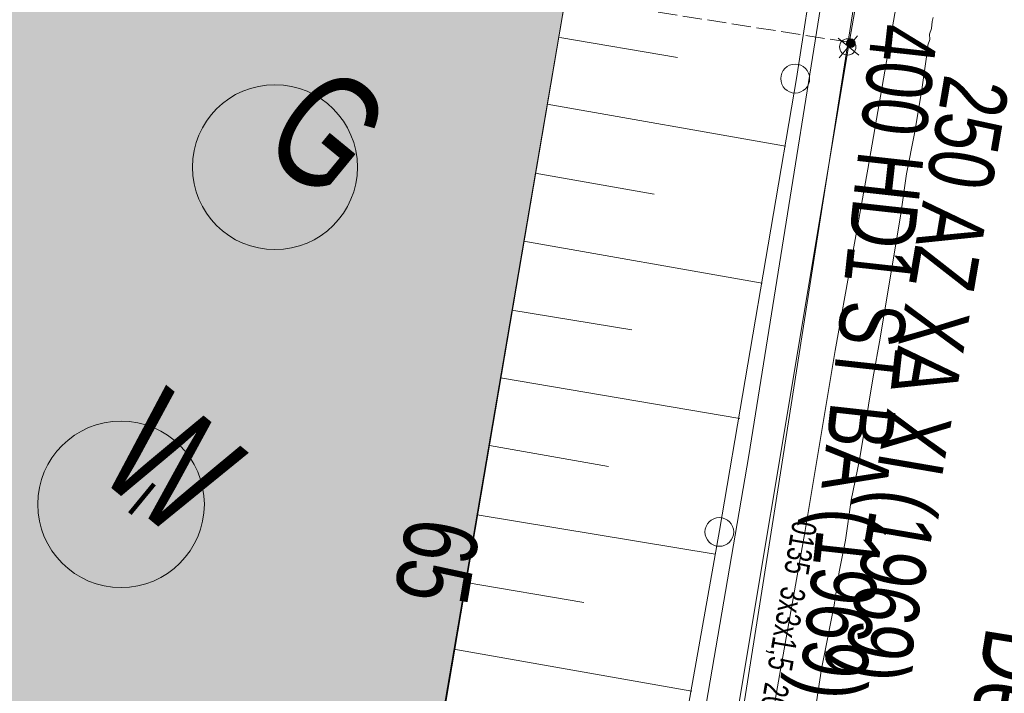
# Model space of a CAD drawing. Header units: metres. Extents: x -740 to 758, y -633 to 854.
# Tile 54 of 256: x -566 to -545, y -45 to -31. Entities that reach past the tile are written whole.
import ezdxf

# ---------------------------------------------------------------- set-up
doc = ezdxf.new("R2010")
doc.units = ezdxf.units.M
doc.header["$MEASUREMENT"] = 0
doc.linetypes.add('416_125', pattern=[0.5408, 0.416, -0.1248])
for name, color, linetype in [('Gas.LOVION', 7, 'Continuous'), ('Grundkarte.LOVION', 7, 'Continuous'), ('Grundkarte_Text.LOVION', 7, 'Continuous'), ('Strom.LOVION', 7, 'Continuous'), ('StromBemass.LOVION', 7, 'Continuous'), ('Wasser.LOVION', 7, 'Continuous')]:
    doc.layers.add(name, color=color, linetype=linetype)
doc.styles.add('ERSTELLTER_STIL_1', font='arial.ttf')

msp = doc.modelspace()

# ---------------------------------------------------------------- hatches: boundary and pattern name
at = {"layer": 'Grundkarte.LOVION', "linetype": 'Continuous', "lineweight": 18}
msp.add_hatch(color=254, dxfattribs=at).paths.add_polyline_path([(-554.344, -30.229), (-554.493, -30.214), (-569.834, -27.783), (-570.074, -27.747), (-570.972, -32.771), (-574.182, -52.533), (-574.203, -52.623), (-560.776, -54.828), (-558.584, -55.175)])
at = {"layer": 'StromBemass.LOVION', "linetype": 'Continuous', "lineweight": 13}
msp.add_hatch(color=7, dxfattribs=at).paths.add_polyline_path([(-548.07, -31.276), (-548.063, -31.267), (-548.058, -31.257), (-548.054, -31.246), (-548.051, -31.235), (-548.049, -31.223), (-548.049, -31.211), (-548.051, -31.2), (-548.054, -31.189), (-548.058, -31.178), (-548.064, -31.168), (-548.071, -31.158), (-548.079, -31.15), (-548.088, -31.142), (-548.097, -31.136), (-548.108, -31.131), (-548.119, -31.128), (-548.13, -31.125), (-548.142, -31.125), (-548.154, -31.126), (-548.165, -31.128), (-548.176, -31.131), (-548.187, -31.136), (-548.196, -31.143), (-548.205, -31.15), (-548.213, -31.159), (-548.22, -31.168), (-548.226, -31.178), (-548.23, -31.189), (-548.233, -31.2), (-548.234, -31.212), (-548.234, -31.224), (-548.233, -31.235), (-548.23, -31.246), (-548.225, -31.257), (-548.22, -31.267), (-548.213, -31.277), (-548.205, -31.285), (-548.196, -31.293), (-548.186, -31.299), (-548.176, -31.304), (-548.165, -31.307), (-548.153, -31.309), (-548.141, -31.31), (-548.13, -31.309), (-548.118, -31.307), (-548.107, -31.303), (-548.097, -31.298), (-548.087, -31.292), (-548.078, -31.285)])

# ---------------------------------------------------------------- linework, layer by layer
at = {"layer": 'Gas.LOVION', "color": 1, "linetype": 'Continuous', "lineweight": 18}
msp.add_lwpolyline([(-553.308, -94.781), (-554.068, -88.826), (-554.248, -76.859), (-553.644, -68.066), (-553.432, -64.794), (-551.678, -53.258), (-549.789, -41.296), (-547.931, -29.469), (-547.532, -27.346), (-545.724, -19.086), (-545.756, -18.764), (-545.642, -18.265), (-544.26, -8.362), (-543.807, -5.746), (-543.71, -5.072), (-542.264, 3.567), (-541.324, 14.964), (-541.343, 15.302), (-541.368, 25.23), (-542.247, 36.642), (-543.885, 46.9), (-545.31, 55.879), (-547.175, 67.696), (-547.244, 68.103)], dxfattribs=at)
at = {"layer": 'Gas.LOVION', "color": 5, "linetype": 'Continuous', "lineweight": 18}
msp.add_circle((-560.657, -33.914), 1.793, dxfattribs=at)
at = {"layer": 'Grundkarte.LOVION', "color": 8, "linetype": 'Continuous', "lineweight": 18}
msp.add_lwpolyline([(-554.344, -30.229), (-558.584, -55.175), (-560.776, -54.828), (-574.203, -52.623), (-574.182, -52.533), (-570.972, -32.771), (-570.074, -27.747), (-569.834, -27.783), (-554.493, -30.214)], close=True, dxfattribs=at)
for points in [[(-552.749, -51.678), (-550.995, -41.813), (-549.325, -31.985), (-548.906, -29.313)], [(-552.749, -51.678), (-550.995, -41.813), (-549.325, -31.985), (-548.906, -29.313)], [(-548.906, -29.313), (-549.325, -31.985), (-550.995, -41.813), (-552.749, -51.678)], [(-546.351, -30.659), (-546.372, -30.75), (-546.387, -30.899), (-546.434, -31.022), (-546.422, -31.139), (-546.47, -31.262), (-546.485, -31.411), (-546.606, -32.28), (-546.755, -33.182), (-546.935, -34.056), (-547.057, -34.925), (-547.502, -37.629), (-547.656, -38.471), (-547.953, -40.274), (-548.133, -41.149), (-548.255, -42.018), (-548.394, -42.711), (-548.501, -43.431), (-548.78, -44.818), (-548.887, -45.537)]]:
    msp.add_lwpolyline(points, dxfattribs=at)
at = {"layer": 'Grundkarte.LOVION', "color": 253, "linetype": 'Continuous', "lineweight": 18}
msp.add_lwpolyline([(-548.906, -29.313), (-549.325, -31.985), (-550.995, -41.813), (-552.749, -51.678)], dxfattribs=at)
at = {"layer": 'Grundkarte.LOVION', "color": 7, "linetype": 'Continuous', "lineweight": 13}
for points in [[(-548.906, -29.313), (-549.325, -31.985), (-550.995, -41.813), (-552.749, -51.678)], [(-558.631, -55.298), (-554.344, -30.229)], [(-554.466, -31.098), (-551.911, -31.528)], [(-554.738, -32.543), (-549.565, -33.456)], [(-555.005, -34.047), (-552.418, -34.504)], [(-555.245, -35.519), (-550.072, -36.432)], [(-555.512, -37.023), (-552.899, -37.447)], [(-555.752, -38.495), (-550.553, -39.375)], [(-555.993, -39.966), (-553.406, -40.423)], [(-556.259, -41.47), (-551.092, -42.325)], [(-556.5, -42.942), (-553.945, -43.372)], [(-556.772, -44.387), (-551.599, -45.3)]]:
    msp.add_lwpolyline(points, dxfattribs=at)
at = {"layer": 'Grundkarte.LOVION', "color": 9, "linetype": 'Continuous', "lineweight": 18}
for centre, radius in [((-549.351, -31.99), 0.314), ((-550.999, -41.842), 0.312)]:
    msp.add_circle(centre, radius, dxfattribs=at)
at = {"layer": 'Strom.LOVION', "color": 94, "linetype": 'Continuous', "lineweight": 18}
for points in [[(-547.297, 68.039), (-544.173, 48.941), (-542.681, 39.422), (-541.954, 33.951), (-541.26, 24.28), (-541.28, 18.589), (-540.874, 16.102), (-541.571, 8.571), (-542.733, 0.048), (-548.195, -31.298)], [(-548.195, -31.298), (-553.261, -61.704), (-554.277, -71.719), (-554.455, -81.992), (-553.825, -92.822), (-553.501, -94.623)]]:
    msp.add_lwpolyline(points, dxfattribs=at)
at = {"layer": 'Strom.LOVION', "color": 1, "linetype": 'Continuous', "lineweight": 18}
msp.add_lwpolyline([(-554.481, -93.817), (-555, -88.356), (-555.175, -78.708), (-554.621, -69.418), (-553.749, -61.707), (-552.249, -51.201), (-550.356, -40.184), (-545.855, -12.005), (-543.52, 0.237), (-541.995, 12.903), (-542.157, 29.38), (-542.147, 29.425), (-543.107, 39.395), (-544.479, 48.896), (-547.548, 67.733)], dxfattribs=at)
at = {"layer": 'Strom.LOVION', "color": 9, "linetype": 'Continuous', "lineweight": 18}
for points in [[(-548.42, -31.113), (-547.97, -31.483)], [(-548.393, -31.539), (-547.997, -31.057)]]:
    msp.add_lwpolyline(points, dxfattribs=at)
msp.add_circle((-548.209, -31.3), 0.178, dxfattribs=at)
at = {"layer": 'StromBemass.LOVION', "color": 7, "linetype": '416_125', "lineweight": 13}
msp.add_lwpolyline([(-554.464, -30.211), (-548.145, -31.204)], dxfattribs=at)
at = {"layer": 'StromBemass.LOVION', "color": 7, "linetype": 'Continuous', "lineweight": 13}
msp.add_circle((-548.142, -31.217), 0.0927, dxfattribs=at)
at = {"layer": 'Wasser.LOVION', "color": 150, "linetype": 'Continuous', "lineweight": 18}
msp.add_lwpolyline([(-549.838, -45.778), (-549.143, -41.853), (-548.48, -37.902), (-547.772, -33.961), (-547.093, -30.023), (-546.672, -27.38), (-546.46, -26.074), (-545.839, -22.142), (-545.118, -18.48), (-545.069, -18.224), (-545.01, -17.923), (-544.343, -13.867), (-543.887, -10.069), (-543.144, -6.021)], dxfattribs=at)
at = {"layer": 'Wasser.LOVION', "color": 94, "linetype": 'Continuous', "lineweight": 18}
msp.add_circle((-564.002, -41.241), 1.81, dxfattribs=at)

# ---------------------------------------------------------------- texts
at = {"layer": 'Gas.LOVION', "color": 1, "linetype": 'Continuous', "lineweight": 18, "insert": (-548.091, -30.711), "char_height": 1.42279, "attachment_point": 7, "rotation": 263.7046, "style": 'ERSTELLTER_STIL_1'}
msp.add_mtext('{\\A1;\\W0.72072x;400 HD1 ST BA (1969)}', dxfattribs=at)
at = {"layer": 'Gas.LOVION', "color": 5, "linetype": 'Continuous', "lineweight": 18, "insert": (-561.072, -33.508), "char_height": 2.48983, "attachment_point": 7, "rotation": 320.5841, "style": 'ERSTELLTER_STIL_1'}
msp.add_mtext('{\\A1;\\W0.71561x;G}', dxfattribs=at)
at = {"layer": 'Grundkarte_Text.LOVION', "color": 7, "linetype": 'Continuous', "lineweight": 13, "insert": (-563.922, -41.351), "char_height": 0.83074, "attachment_point": 7, "rotation": 320.5841, "style": 'ERSTELLTER_STIL_1'}
msp.add_mtext('{\\A1;\\W0.89446x;I}', dxfattribs=at)
at = {"layer": 'Grundkarte_Text.LOVION', "color": 8, "linetype": 'Continuous', "lineweight": 18, "char_height": 1.60082, "attachment_point": 7, "style": 'ERSTELLTER_STIL_1'}
for s, insert, rotation in [('{\\A1;\\W0.71560x;65}', (-557.794, -41.469), 260.281), ('{\\A1;\\W0.71559x;Deutscher Ring}', (-545.665, -43.791), 260.7915)]:
    msp.add_mtext(s, dxfattribs=dict(at, insert=insert, rotation=rotation))
at = {"layer": 'Strom.LOVION', "color": 94, "linetype": 'Continuous', "lineweight": 18, "insert": (-549.495, -41.559), "char_height": 0.53355, "attachment_point": 7, "rotation": 260.245, "style": 'ERSTELLTER_STIL_1'}
msp.add_mtext('{\\A1;\\W0.70017x;0135  3x3x1,5  20x2x0,8 CU }', dxfattribs=at)
at = {"layer": 'Wasser.LOVION', "color": 150, "linetype": 'Continuous', "lineweight": 18, "insert": (-546.52, -31.797), "char_height": 1.42279, "attachment_point": 7, "rotation": 260.2672, "style": 'ERSTELLTER_STIL_1'}
msp.add_mtext('{\\A1;\\W0.72425x;250 AZ XA XI (1969)}', dxfattribs=at)
at = {"layer": 'Wasser.LOVION', "color": 94, "linetype": 'Continuous', "lineweight": 18, "insert": (-564.613, -40.559), "char_height": 2.48982, "attachment_point": 7, "rotation": 320.584, "style": 'ERSTELLTER_STIL_1'}
msp.add_mtext('{\\A1;\\W0.71562x;W}', dxfattribs=at)

doc.saveas('drawing.dxf')
